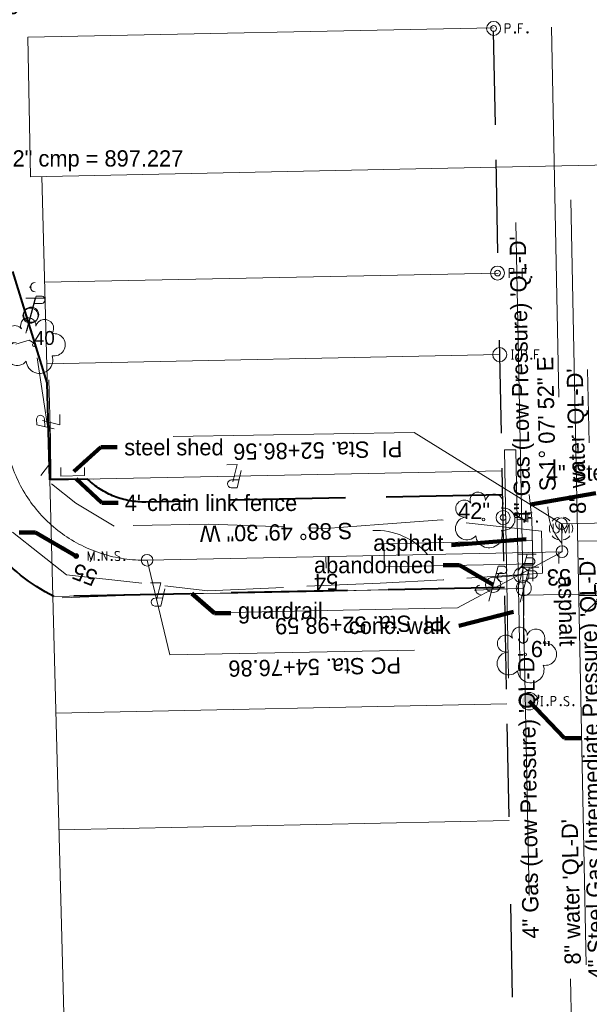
# Model space of a CAD drawing. Header units: feet. Extents: x 2433273 to 2447442, y 555003 to 575201.
# Tile 85 of 226: x 2443316 to 2443561, y 558093 to 558516. Entities that reach past the tile are written whole.
import ezdxf
from ezdxf.enums import TextEntityAlignment as Align

# ---------------------------------------------------------------- set-up
doc = ezdxf.new("R2010")
doc.units = ezdxf.units.FT
doc.header["$LTSCALE"] = 50
doc.header["$MEASUREMENT"] = 0
for name, pattern in [('cl20', [100, 5, -5, 80, -5, 5]), ('cl50', [100, 7.5, -7.5, 70, -7.5, 7.5]), ('constlimit', [0.85, 0.65, -0.1, -0.1]), ('DGN Style 3', [677.930942, 484.236387, -193.694555]), ('DGN Style 5', [338.965471, 145.270916, -193.694555]), ('esmtshpr', [5.35, 1, -0.175, -0.175, 4]), ('fenceex', [1, 0.85, -0.075, -0.075]), ('rowex', [4.85, 0.8, -0.375, -0.375, 0.8, -0.3, 0.8, -0.3, 0.8, -0.3])]:
    doc.linetypes.add(name, pattern=pattern)
for name, color, linetype, lineweight in [('BD_X_Building', 241, 'Continuous', 0), ('DV_X_Lot_Line', 2, 'DGN Style 3', 0), ('DV_X_Property_Line', 7, 'Continuous', 0), ('GE_P_CL_50', 7, 'cl50', 13), ('GE_X_Cells', 2, 'Continuous', 0), ('PV_P_Bikeway', 193, 'Continuous', 13), ('PV_X_EOP', 7, 'DGN Style 3', 0), ('PV_X_Walk', 120, 'DGN Style 5', 0), ('RD_X_Concrete_Pad', 9, 'DGN Style 5', 0), ('RD_X_Fence', 230, 'fenceex', 0), ('RD_X_GR_Rt', 97, 'Continuous', 0), ('RD_X_Text', 7, 'Continuous', 0), ('RD_X_Text (Construction)', 7, 'Continuous', 0), ('RW_P_Const_Limits', 120, 'constlimit', 0), ('RW_P_Esmt_SH', 193, 'esmtshpr', 40), ('RW_X_CL_20', 6, 'cl20', 0), ('RW_X_Fee_RW', 6, 'rowex', 30), ('SV_P_Control_Cells_Set', 7, 'Continuous', 0), ('SV_P_Mon_Cells_Set', 7, 'Continuous', 0), ('SV_X_Mon_Cells_Found', 7, 'Continuous', 0), ('SV_X_Text', 7, 'Continuous', 0), ('UT_X_Electric_Cells', 1, 'Continuous', 0), ('UT_X_Gas', 2, 'Continuous', 0), ('UT_X_Gas_Text', 7, 'Continuous', 0), ('UT_X_Misc_Cells', 7, 'Continuous', 0), ('UT_X_Telecom_Cells', 30, 'Continuous', 0), ('UT_X_Unknown_Cells', 7, 'Continuous', 0), ('UT_X_Unknown_Cells (Construction)', 7, 'Continuous', 0), ('UT_X_Water', 133, 'Continuous', 0), ('UT_X_Water_Cells', 133, 'Continuous', 0), ('UT_X_Water_Cells (Construction)', 133, 'Continuous', 0), ('UT_X_Water_Text', 7, 'Continuous', 0), ('VG_X_Cells', 3, 'Continuous', 0), ('VG_X_Text', 7, 'Continuous', 0)]:
    doc.layers.add(name, color=color, linetype=linetype, lineweight=lineweight)
doc.layers.add('GK_Visualization', color=30, linetype='Continuous', lineweight=13, plot=False)
doc.styles.add('Slanted-Normal LS 0.50', font='font31.shx', dxfattribs={"height": 0.14})
doc.styles.add('Slanted-Normal LS 0.50_0', font='font31.shx')
doc.styles.add('Style-font30', font='font30.shx')
doc.styles.add('Style-font31', font='font31.shx')
doc.dimstyles.new('Dec-0  Slanted', dxfattribs={"dimscale": 50, "dimtxt": 0.14, "dimasz": 0.14, "dimexe": 0.07, "dimexo": 0.07, "dimgap": 0.07, "dimtad": 1, "dimdec": 0, "dimzin": 3, "dimdsep": 46, "dimtxsty": 'Slanted-Normal LS 0.50_0', "dimcen": 0.09, "dimclrd": 97, "dimclre": 97, "dimclrt": 7, "dimadec": 0, "dimazin": 3, "dimtfac": 1, "dimtdec": 0, "dimtofl": 0, "dimtmove": 1, "dimatfit": 1, "dimfxl": 1, "dimtzin": 3, "dimlwd": 0, "dimlwe": 0, "dimarcsym": 0})

# ---------------------------------------------------------------- blocks, each defined once
blk = doc.blocks.new('X_38')
at = {"layer": 'GK_Visualization', "color": 1, "linetype": 'Continuous', "lineweight": 0}
for p, q in [((-0.07, -0.07), (0.07, 0.07)), ((-0.07, 0.07), (0.07, -0.07))]:
    blk.add_line(p, q, dxfattribs=at)
blk = doc.blocks.new('X_39')
at = {"layer": 'GK_Visualization', "color": 1, "linetype": 'Continuous', "lineweight": 0}
for p, q in [((-0.07, -0.07), (0.07, 0.07)), ((-0.07, 0.07), (0.07, -0.07))]:
    blk.add_line(p, q, dxfattribs=at)
blk = doc.blocks.new('X_40')
at = {"layer": 'GK_Visualization', "color": 1, "linetype": 'Continuous', "lineweight": 0}
for p, q in [((-0.07, -0.07), (0.07, 0.07)), ((-0.07, 0.07), (0.07, -0.07))]:
    blk.add_line(p, q, dxfattribs=at)
blk = doc.blocks.new('IPF_11')
at = {"layer": 'SV_X_Mon_Cells_Found', "color": 7, "linetype": 'Continuous', "lineweight": 0, "flags": 128}
for points in [[(0.1007, 0.04), (0.1184, 0.04)], [(0.1095, -0.04), (0.1095, 0.04)], [(0.1878, -0.04), (0.1878, 0.04), (0.2143, 0.04), (0.217, 0.0394), (0.2209, 0.0381), (0.2225, 0.0368), (0.2242, 0.0356), (0.2264, 0.0324), (0.228, 0.0293), (0.2291, 0.0242), (0.2291, 0.0167), (0.2286, 0.0142), (0.2275, 0.0104), (0.2253, 0.006), (0.2231, 0.0041), (0.2214, 0.0028), (0.2187, 0.0016), (0.2143, 0.0009), (0.1878, 0.0009)], [(0.3383, 0.04), (0.3002, 0.04), (0.3002, -0.04)], [(0.3002, 0.0009), (0.3272, 0.0009)], [(0.1007, -0.04), (0.1184, -0.04)], [(0.1575, -0.0293), (0.1602, -0.0293), (0.1619, -0.0305), (0.1635, -0.0331), (0.1635, -0.0362), (0.1619, -0.0387), (0.1602, -0.04), (0.1575, -0.04), (0.1558, -0.0387), (0.1542, -0.0362), (0.1542, -0.0331), (0.1558, -0.0305), (0.1575, -0.0293)], [(0.2699, -0.0293), (0.2727, -0.0293), (0.2743, -0.0305), (0.276, -0.0331), (0.276, -0.0362), (0.2743, -0.0387), (0.2727, -0.04), (0.2699, -0.04), (0.2683, -0.0387), (0.2666, -0.0362), (0.2666, -0.0331), (0.2683, -0.0305), (0.2699, -0.0293)], [(0.3774, -0.0293), (0.3801, -0.0293), (0.3818, -0.0305), (0.3835, -0.0331), (0.3835, -0.0362), (0.3818, -0.0387), (0.3801, -0.04), (0.3774, -0.04), (0.3757, -0.0387), (0.3741, -0.0362), (0.3741, -0.0331), (0.3757, -0.0305), (0.3774, -0.0293)]]:
    blk.add_lwpolyline(points, dxfattribs=at)
at = {"layer": 'SV_X_Mon_Cells_Found', "color": 7, "linetype": 'Continuous', "lineweight": 0}
blk.add_circle((0, 0), 0.06, dxfattribs=at)
blk = doc.blocks.new('TREE')
at = {"layer": 'VG_X_Cells', "color": 3, "linetype": 'Continuous', "lineweight": 0}
blk.add_circle((0, 0), 0.012, dxfattribs=at)
for centre, radius, start, end in [((-0.0492, 0.1684), 0.0658, 354.0047, 205.97412), ((0.0913, 0.1415), 0.0776, 323.82996, 165.0376), ((-0.1655, 0.0932), 0.0735, 39.06254, 279.54124), ((0.173, 0.0018), 0.0957, 259.14531, 101.45961), ((-0.1427, -0.0774), 0.0987, 96.17219, 320.57371), ((0.0473, -0.1303), 0.1142, 184.94757, 19.45715)]:
    blk.add_arc(centre, radius, start, end, dxfattribs=at)
blk = doc.blocks.new('DM_47')
at = {"layer": 'UT_X_Misc_Cells', "linetype": 'Continuous', "lineweight": 0}
h = blk.add_hatch(color=2, dxfattribs=at)
edge = h.paths.add_edge_path()
edge.add_arc((0, 0), 0.01, 0, 360)
at = {"layer": 'UT_X_Misc_Cells', "color": 2, "linetype": 'Continuous', "lineweight": 0}
blk.add_arc((0.04, 0), 0.04, 90, 270, dxfattribs=at)
blk = doc.blocks.new('TPW_9')
at = {"layer": 'UT_X_Misc_Cells', "color": 30, "linetype": 'Continuous', "lineweight": 0}
for p, q in [((0.0482, 0.18), (-0.0322, -0.12)), ((0.1282, 0.18), (-0.0318, 0.18)), ((0.0231, 0.0863), (0.0827, 0.0863)), ((0.0402, 0.15), (0.0827, 0.15))]:
    blk.add_line(p, q, dxfattribs=at)
blk.add_circle((0, 0), 0.065, dxfattribs=at)
at = {"layer": 'UT_X_Misc_Cells', "color": 30, "linetype": 'Continuous', "lineweight": 0, "extrusion": (0, 0, -1)}
blk.add_arc((-0.0833, 0.1181), 0.0319, 88.8767, 271.1233, dxfattribs=at)
blk = doc.blocks.new('TPW_10')
at = {"layer": 'UT_X_Misc_Cells', "color": 30, "linetype": 'Continuous', "lineweight": 0}
for p, q in [((0.0482, 0.18), (-0.0322, -0.12)), ((0.1282, 0.18), (-0.0318, 0.18)), ((0.0231, 0.0863), (0.0827, 0.0863)), ((0.0402, 0.15), (0.0827, 0.15))]:
    blk.add_line(p, q, dxfattribs=at)
blk.add_circle((0, 0), 0.065, dxfattribs=at)
at = {"layer": 'UT_X_Misc_Cells', "color": 30, "linetype": 'Continuous', "lineweight": 0, "extrusion": (0, 0, -1)}
blk.add_arc((-0.0833, 0.1181), 0.0319, 88.8767, 271.1233, dxfattribs=at)
blk = doc.blocks.new('PP_36')
at = {"layer": 'UT_X_Electric_Cells', "color": 1, "linetype": 'Continuous', "lineweight": 0}
for p, q in [((0.0428, 0.16), (-0.0375, -0.14)), ((0.0258, 0.0963), (0.0853, 0.0963)), ((0.0428, 0.16), (0.0853, 0.16))]:
    blk.add_line(p, q, dxfattribs=at)
blk.add_circle((0, 0), 0.065, dxfattribs=at)
at = {"layer": 'UT_X_Electric_Cells', "color": 1, "linetype": 'Continuous', "lineweight": 0, "extrusion": (0, 0, -1)}
blk.add_arc((-0.086, 0.1281), 0.0319, 88.8767, 271.1233, dxfattribs=at)
blk = doc.blocks.new('DM_48')
at = {"layer": 'UT_X_Misc_Cells', "linetype": 'Continuous', "lineweight": 0}
h = blk.add_hatch(color=2, dxfattribs=at)
edge = h.paths.add_edge_path()
edge.add_arc((0, 0), 0.01, 0, 360)
at = {"layer": 'UT_X_Misc_Cells', "color": 2, "linetype": 'Continuous', "lineweight": 0}
blk.add_arc((0.04, 0), 0.04, 90, 270, dxfattribs=at)
blk = doc.blocks.new('DM_49')
at = {"layer": 'UT_X_Misc_Cells', "linetype": 'Continuous', "lineweight": 0}
h = blk.add_hatch(color=2, dxfattribs=at)
edge = h.paths.add_edge_path()
edge.add_arc((0, 0), 0.01, 0, 360)
at = {"layer": 'UT_X_Misc_Cells', "color": 2, "linetype": 'Continuous', "lineweight": 0}
blk.add_arc((0.04, 0), 0.04, 90, 270, dxfattribs=at)
blk = doc.blocks.new('TREE_1')
at = {"layer": 'VG_X_Cells', "color": 3, "linetype": 'Continuous', "lineweight": 0}
blk.add_circle((0, 0), 0.012, dxfattribs=at)
for centre, radius, start, end in [((-0.0492, 0.1684), 0.0658, 354.0047, 205.97412), ((0.0913, 0.1415), 0.0776, 323.82996, 165.0376), ((-0.1655, 0.0932), 0.0735, 39.06254, 279.54124), ((0.173, 0.0018), 0.0957, 259.14531, 101.45961), ((-0.1427, -0.0774), 0.0987, 96.17219, 320.57371), ((0.0473, -0.1303), 0.1142, 184.94757, 19.45715)]:
    blk.add_arc(centre, radius, start, end, dxfattribs=at)
blk = doc.blocks.new('TELP_22')
at = {"layer": 'UT_X_Telecom_Cells', "color": 30, "linetype": 'Continuous', "lineweight": 0}
for p, q in [((0.0402, 0.15), (-0.0402, -0.15)), ((0.1202, 0.15), (-0.0398, 0.15))]:
    blk.add_line(p, q, dxfattribs=at)
blk.add_circle((0, 0), 0.065, dxfattribs=at)
blk = doc.blocks.new('FH_8')
at = {"layer": 'UT_X_Water_Cells', "color": 133, "linetype": 'Continuous', "lineweight": 0}
for p, q in [((0.0599, 0.1032), (-0.0601, 0.1032)), ((-0.0001, 0.0602), (-0.0001, 0.1462)), ((-0.0423, -0.0424), (-0.1463, -0.1463)), ((0.0422, -0.0424), (0.1462, -0.1463))]:
    blk.add_line(p, q, dxfattribs=at)
for start, end in [(140.02099, 184.06293), (68.13946, 112.03798), (356.01648, 39.98885), (211.87877, 255.84793), (283.82389, 329.90967)]:
    blk.add_arc((0, 0), 0.06, start, end, dxfattribs=at)
at = {"layer": 'UT_X_Water_Cells (Construction)', "color": 133, "linetype": 'Continuous', "lineweight": 30}
blk.add_point((0, 0), dxfattribs=at)
blk.add_point((0, 0), dxfattribs=at)
blk = doc.blocks.new('UMH_9')
at = {"layer": 'UT_X_Unknown_Cells', "color": 7, "linetype": 'Continuous', "lineweight": 0}
for p, q in [((-0.0671, 0.0408), (-0.0671, -0.0232)), ((-0.0167, 0.0408), (-0.0167, -0.0232))]:
    blk.add_line(p, q, dxfattribs=at)
at = {"layer": 'UT_X_Unknown_Cells', "color": 7, "linetype": 'Continuous', "lineweight": 0, "flags": 128}
blk.add_lwpolyline([(0.0094, -0.0392), (0.0094, 0.0408), (0.0391, -0.0392), (0.0687, 0.0408), (0.0687, -0.0392)], dxfattribs=at)
at = {"layer": 'UT_X_Unknown_Cells', "color": 7, "linetype": 'Continuous', "lineweight": 0}
for centre, radius, start, end in [((0, 0), 0.1, 100.0806, 140.07213), ((0, 0), 0.1, 40.05767, 80.10608), ((0, 0), 0.1, 160.01689, 200.03919), ((0, 0), 0.1, 340.01689, 20.03919), ((0, 0), 0.1, 220.05767, 260.04731), ((-0.0419, -0.0114), 0.0279, 205.19243, 334.80757), ((0, 0), 0.1, 280.01144, 320.02638)]:
    blk.add_arc(centre, radius, start, end, dxfattribs=at)
at = {"layer": 'UT_X_Unknown_Cells (Construction)', "color": 7, "linetype": 'Continuous', "lineweight": 30}
blk.add_point((0, 0), dxfattribs=at)
blk = doc.blocks.new('IPIPE_3')
at = {"layer": 'SV_X_Mon_Cells_Found', "color": 7, "linetype": 'Continuous', "lineweight": 0, "flags": 128}
for points in [[(0.0999, -0.04), (0.0999, 0.04), (0.1263, 0.04), (0.1291, 0.0394), (0.1329, 0.0381), (0.1346, 0.0368), (0.1362, 0.0356), (0.1384, 0.0324), (0.1401, 0.0293), (0.1412, 0.0242), (0.1412, 0.0167), (0.1406, 0.0142), (0.1395, 0.0104), (0.1373, 0.006), (0.1351, 0.0041), (0.1335, 0.0028), (0.1307, 0.0016), (0.1263, 0.0009), (0.0999, 0.0009)], [(0.2503, 0.04), (0.2123, 0.04), (0.2123, -0.04)], [(0.2123, 0.0009), (0.2393, 0.0009)], [(0.182, -0.0293), (0.1847, -0.0293), (0.1864, -0.0305), (0.188, -0.0331), (0.188, -0.0362), (0.1864, -0.0387), (0.1847, -0.04), (0.182, -0.04), (0.1803, -0.0387), (0.1787, -0.0362), (0.1787, -0.0331), (0.1803, -0.0305), (0.182, -0.0293)], [(0.2895, -0.0293), (0.2922, -0.0293), (0.2939, -0.0305), (0.2955, -0.0331), (0.2955, -0.0362), (0.2939, -0.0387), (0.2922, -0.04), (0.2895, -0.04), (0.2878, -0.0387), (0.2861, -0.0362), (0.2861, -0.0331), (0.2878, -0.0305), (0.2895, -0.0293)]]:
    blk.add_lwpolyline(points, dxfattribs=at)
at = {"layer": 'SV_X_Mon_Cells_Found', "color": 7, "linetype": 'Continuous', "lineweight": 0}
for radius in [0.06, 0.0247]:
    blk.add_circle((0, 0), radius, dxfattribs=at)
blk = doc.blocks.new('IPIPE_4')
at = {"layer": 'SV_X_Mon_Cells_Found', "color": 7, "linetype": 'Continuous', "lineweight": 0, "flags": 128}
for points in [[(0.0999, -0.04), (0.0999, 0.04), (0.1263, 0.04), (0.1291, 0.0394), (0.1329, 0.0381), (0.1346, 0.0368), (0.1362, 0.0356), (0.1384, 0.0324), (0.1401, 0.0293), (0.1412, 0.0242), (0.1412, 0.0167), (0.1406, 0.0142), (0.1395, 0.0104), (0.1373, 0.006), (0.1351, 0.0041), (0.1335, 0.0028), (0.1307, 0.0016), (0.1263, 0.0009), (0.0999, 0.0009)], [(0.2503, 0.04), (0.2123, 0.04), (0.2123, -0.04)], [(0.2123, 0.0009), (0.2393, 0.0009)], [(0.182, -0.0293), (0.1847, -0.0293), (0.1864, -0.0305), (0.188, -0.0331), (0.188, -0.0362), (0.1864, -0.0387), (0.1847, -0.04), (0.182, -0.04), (0.1803, -0.0387), (0.1787, -0.0362), (0.1787, -0.0331), (0.1803, -0.0305), (0.182, -0.0293)], [(0.2895, -0.0293), (0.2922, -0.0293), (0.2939, -0.0305), (0.2955, -0.0331), (0.2955, -0.0362), (0.2939, -0.0387), (0.2922, -0.04), (0.2895, -0.04), (0.2878, -0.0387), (0.2861, -0.0362), (0.2861, -0.0331), (0.2878, -0.0305), (0.2895, -0.0293)]]:
    blk.add_lwpolyline(points, dxfattribs=at)
at = {"layer": 'SV_X_Mon_Cells_Found', "color": 7, "linetype": 'Continuous', "lineweight": 0}
for radius in [0.06, 0.0247]:
    blk.add_circle((0, 0), radius, dxfattribs=at)
blk = doc.blocks.new('MNAILS_24')
at = {"layer": 'SV_P_Control_Cells_Set', "linetype": 'Continuous', "lineweight": 0}
h = blk.add_hatch(color=7, dxfattribs=at)
edge = h.paths.add_edge_path()
edge.add_arc((0, 0), 0.0249, 0, 360)
at = {"layer": 'SV_P_Control_Cells_Set', "color": 7, "linetype": 'Continuous', "lineweight": 0, "flags": 128}
for points in [[(0.1045, -0.04), (0.1045, 0.04), (0.1299, -0.04), (0.1541, 0.04), (0.1541, -0.04)], [(0.223, -0.04), (0.223, 0.04), (0.2644, -0.04), (0.2644, 0.04)], [(0.3718, 0.0343), (0.3707, 0.0356), (0.3691, 0.0368), (0.3641, 0.0387), (0.358, 0.04), (0.3536, 0.04), (0.352, 0.04), (0.3448, 0.0381), (0.3388, 0.0343), (0.3349, 0.0293), (0.3338, 0.0242), (0.3338, 0.0204), (0.3349, 0.0154), (0.3393, 0.011), (0.3696, -0.0079), (0.3724, -0.0104), (0.3735, -0.0129), (0.3746, -0.0167), (0.3746, -0.0205), (0.374, -0.0243), (0.3735, -0.0268), (0.3724, -0.03), (0.3713, -0.0325), (0.3702, -0.0344), (0.3685, -0.0362), (0.3669, -0.0375), (0.3647, -0.0388), (0.363, -0.0394), (0.358, -0.04), (0.3503, -0.04), (0.3454, -0.0388), (0.3382, -0.0344), (0.3338, -0.0306)], [(0.1927, -0.0293), (0.1955, -0.0293), (0.1971, -0.0306), (0.1988, -0.0331), (0.1988, -0.0362), (0.1971, -0.0388), (0.1955, -0.04), (0.1927, -0.04), (0.1911, -0.0388), (0.1894, -0.0362), (0.1894, -0.0331), (0.1911, -0.0306), (0.1927, -0.0293)], [(0.3035, -0.0293), (0.3062, -0.0293), (0.3079, -0.0306), (0.3095, -0.0331), (0.3095, -0.0362), (0.3079, -0.0388), (0.3062, -0.04), (0.3035, -0.04), (0.3018, -0.0388), (0.3002, -0.0362), (0.3002, -0.0331), (0.3018, -0.0306), (0.3035, -0.0293)], [(0.4126, -0.0293), (0.4154, -0.0293), (0.417, -0.0306), (0.4187, -0.0331), (0.4187, -0.0362), (0.417, -0.0388), (0.4154, -0.04), (0.4126, -0.04), (0.411, -0.0388), (0.4093, -0.0362), (0.4093, -0.0331), (0.411, -0.0306), (0.4126, -0.0293)]]:
    blk.add_lwpolyline(points, dxfattribs=at)
blk = doc.blocks.new('IPIPE_5')
at = {"layer": 'SV_X_Mon_Cells_Found', "color": 7, "linetype": 'Continuous', "lineweight": 0, "flags": 128}
for points in [[(0.0999, -0.04), (0.0999, 0.04), (0.1263, 0.04), (0.1291, 0.0394), (0.1329, 0.0381), (0.1346, 0.0368), (0.1362, 0.0356), (0.1384, 0.0324), (0.1401, 0.0293), (0.1412, 0.0242), (0.1412, 0.0167), (0.1406, 0.0142), (0.1395, 0.0104), (0.1373, 0.006), (0.1351, 0.0041), (0.1335, 0.0028), (0.1307, 0.0016), (0.1263, 0.0009), (0.0999, 0.0009)], [(0.2503, 0.04), (0.2123, 0.04), (0.2123, -0.04)], [(0.2123, 0.0009), (0.2393, 0.0009)], [(0.182, -0.0293), (0.1847, -0.0293), (0.1864, -0.0305), (0.188, -0.0331), (0.188, -0.0362), (0.1864, -0.0387), (0.1847, -0.04), (0.182, -0.04), (0.1803, -0.0387), (0.1787, -0.0362), (0.1787, -0.0331), (0.1803, -0.0305), (0.182, -0.0293)], [(0.2895, -0.0293), (0.2922, -0.0293), (0.2939, -0.0305), (0.2955, -0.0331), (0.2955, -0.0362), (0.2939, -0.0387), (0.2922, -0.04), (0.2895, -0.04), (0.2878, -0.0387), (0.2861, -0.0362), (0.2861, -0.0331), (0.2878, -0.0305), (0.2895, -0.0293)]]:
    blk.add_lwpolyline(points, dxfattribs=at)
at = {"layer": 'SV_X_Mon_Cells_Found', "color": 7, "linetype": 'Continuous', "lineweight": 0}
for radius in [0.06, 0.0247]:
    blk.add_circle((0, 0), radius, dxfattribs=at)
blk = doc.blocks.new('IPS_10')
at = {"layer": 'SV_P_Mon_Cells_Set', "linetype": 'Continuous', "lineweight": 0}
h = blk.add_hatch(color=2, dxfattribs=at)
edge = h.paths.add_edge_path()
edge.add_arc((0, 0), 0.06, 0, 360)
at = {"layer": 'SV_P_Mon_Cells_Set', "color": 2, "linetype": 'Continuous', "lineweight": 0, "flags": 128}
for points in [[(0.1009, 0.0401), (0.1186, 0.0401)], [(0.1098, -0.0399), (0.1098, 0.0401)], [(0.188, -0.0399), (0.188, 0.0401), (0.2145, 0.0401), (0.2172, 0.0394), (0.2211, 0.0382), (0.2228, 0.0369), (0.2244, 0.0357), (0.2266, 0.0325), (0.2283, 0.0294), (0.2294, 0.0243), (0.2294, 0.0168), (0.2288, 0.0143), (0.2277, 0.0105), (0.2255, 0.0061), (0.2233, 0.0042), (0.2217, 0.0029), (0.2189, 0.0017), (0.2145, 0.001), (0.188, 0.001)], [(0.3385, 0.0344), (0.3374, 0.0357), (0.3357, 0.0369), (0.3308, 0.0388), (0.3247, 0.0401), (0.3203, 0.0401), (0.3187, 0.0401), (0.3115, 0.0382), (0.3054, 0.0344), (0.3016, 0.0294), (0.3005, 0.0243), (0.3005, 0.0206), (0.3016, 0.0155), (0.306, 0.0111), (0.3363, -0.0078), (0.339, -0.0103), (0.3401, -0.0128), (0.3412, -0.0166), (0.3412, -0.0204), (0.3407, -0.0242), (0.3401, -0.0267), (0.339, -0.0298), (0.3379, -0.0324), (0.3368, -0.0342), (0.3352, -0.0361), (0.3335, -0.0374), (0.3313, -0.0387), (0.3297, -0.0393), (0.3247, -0.0399), (0.317, -0.0399), (0.312, -0.0387), (0.3049, -0.0342), (0.3005, -0.0305)], [(0.1009, -0.0399), (0.1186, -0.0399)], [(0.1577, -0.0292), (0.1605, -0.0292), (0.1621, -0.0305), (0.1638, -0.033), (0.1638, -0.0361), (0.1621, -0.0387), (0.1605, -0.0399), (0.1577, -0.0399), (0.1561, -0.0387), (0.1544, -0.0361), (0.1544, -0.033), (0.1561, -0.0305), (0.1577, -0.0292)], [(0.2702, -0.0292), (0.2729, -0.0292), (0.2746, -0.0305), (0.2762, -0.033), (0.2762, -0.0361), (0.2746, -0.0387), (0.2729, -0.0399), (0.2702, -0.0399), (0.2685, -0.0387), (0.2668, -0.0361), (0.2668, -0.033), (0.2685, -0.0305), (0.2702, -0.0292)], [(0.3793, -0.0292), (0.382, -0.0292), (0.3837, -0.0305), (0.3853, -0.033), (0.3853, -0.0361), (0.3837, -0.0387), (0.382, -0.0399), (0.3793, -0.0399), (0.3776, -0.0387), (0.376, -0.0361), (0.376, -0.033), (0.3776, -0.0305), (0.3793, -0.0292)]]:
    blk.add_lwpolyline(points, dxfattribs=at)
blk = doc.blocks.new('DM_54')
at = {"layer": 'UT_X_Misc_Cells', "linetype": 'Continuous', "lineweight": 0}
h = blk.add_hatch(color=2, dxfattribs=at)
edge = h.paths.add_edge_path()
edge.add_arc((0, 0), 0.01, 0, 360)
at = {"layer": 'UT_X_Misc_Cells', "color": 2, "linetype": 'Continuous', "lineweight": 0}
blk.add_arc((0.04, 0), 0.04, 90, 270, dxfattribs=at)
blk = doc.blocks.new('PP_40')
at = {"layer": 'UT_X_Electric_Cells', "color": 1, "linetype": 'Continuous', "lineweight": 0}
for p, q in [((0.0428, 0.16), (-0.0375, -0.14)), ((0.0258, 0.0963), (0.0853, 0.0963)), ((0.0428, 0.16), (0.0853, 0.16))]:
    blk.add_line(p, q, dxfattribs=at)
blk.add_circle((0, 0), 0.065, dxfattribs=at)
at = {"layer": 'UT_X_Electric_Cells', "color": 1, "linetype": 'Continuous', "lineweight": 0, "extrusion": (0, 0, -1)}
blk.add_arc((-0.086, 0.1281), 0.0319, 88.8767, 271.1233, dxfattribs=at)
blk = doc.blocks.new('TREE_33')
at = {"layer": 'VG_X_Cells', "color": 3, "linetype": 'Continuous', "lineweight": 0}
blk.add_circle((0, 0), 0.012, dxfattribs=at)
for centre, radius, start, end in [((-0.0492, 0.1684), 0.0658, 354.0047, 205.97412), ((0.0913, 0.1415), 0.0776, 323.82996, 165.0376), ((-0.1655, 0.0932), 0.0735, 39.06254, 279.54124), ((0.173, 0.0018), 0.0957, 259.14531, 101.45961), ((-0.1427, -0.0774), 0.0987, 96.17219, 320.57371), ((0.0473, -0.1303), 0.1142, 184.94757, 19.45715)]:
    blk.add_arc(centre, radius, start, end, dxfattribs=at)
blk = doc.blocks.new('PC_12')
at = {"layer": 'GE_X_Cells', "color": 2, "linetype": 'Continuous', "lineweight": 0}
blk.add_circle((0, 0), 0.075, dxfattribs=at)
blk = doc.blocks.new('PLM_22')
at = {"layer": 'RD_X_Text'}
blk.add_line((-0.0401, 0.0312), (0.0247, 0.0312), dxfattribs=at)
at = {"layer": 'RD_X_Text', "flags": 128}
for points in [[(-0.0611, -0.0484), (-0.022, 0.0998), (0.0297, 0.0997)], [(0.0133, 0.048), (-0.0263, -0.0998), (0.0611, -0.0998)]]:
    blk.add_lwpolyline(points, dxfattribs=at)
at = {"layer": 'RD_X_Text', "extrusion": (0, 0, -1)}
blk.add_arc((-0.0245, 0.0657), 0.0345, 98.6719, 269.52902, dxfattribs=at)
at = {"layer": 'RD_X_Text (Construction)'}
blk.add_point((0, 0), dxfattribs=at)
blk = doc.blocks.new('PLM_23')
at = {"layer": 'RD_X_Text'}
blk.add_line((-0.0401, 0.0312), (0.0248, 0.0312), dxfattribs=at)
at = {"layer": 'RD_X_Text', "flags": 128}
for points in [[(-0.0611, -0.0484), (-0.022, 0.0998), (0.0297, 0.0997)], [(0.0133, 0.048), (-0.0263, -0.0998), (0.0611, -0.0998)]]:
    blk.add_lwpolyline(points, dxfattribs=at)
at = {"layer": 'RD_X_Text', "extrusion": (0, 0, -1)}
blk.add_arc((-0.0245, 0.0657), 0.0345, 98.6719, 269.52902, dxfattribs=at)
at = {"layer": 'RD_X_Text (Construction)'}
blk.add_point((0, 0), dxfattribs=at)
blk = doc.blocks.new('PLM_24')
at = {"layer": 'RD_X_Text'}
blk.add_line((-0.0401, 0.0312), (0.0248, 0.0312), dxfattribs=at)
at = {"layer": 'RD_X_Text', "flags": 128}
for points in [[(-0.0611, -0.0484), (-0.022, 0.0998), (0.0297, 0.0998)], [(0.0133, 0.048), (-0.0263, -0.0998), (0.0611, -0.0998)]]:
    blk.add_lwpolyline(points, dxfattribs=at)
at = {"layer": 'RD_X_Text', "extrusion": (0, 0, -1)}
blk.add_arc((-0.0245, 0.0657), 0.0345, 98.6719, 269.52902, dxfattribs=at)
at = {"layer": 'RD_X_Text (Construction)'}
blk.add_point((0, 0), dxfattribs=at)

msp = doc.modelspace()

# ---------------------------------------------------------------- linework, layer by layer
at = {"layer": 'BD_X_Building'}
for p, q in [((2443333.73, 558323.25), (2443333.81, 558319.58)), ((2443343.91, 558323.34), (2443343.98, 558319.8))]:
    msp.add_line(p, q, dxfattribs=at)
at = {"layer": 'BD_X_Building', "flags": 128}
msp.add_lwpolyline([(2443343.98, 558319.8), (2443333.81, 558319.58)], dxfattribs=at)
at = {"layer": 'DV_X_Lot_Line'}
for p, q in [((2443520.76, 558452.3), (2443570.75, 558453.33)), ((2443326.76, 558402.87), (2443521.66, 558406.87)), ((2443329.02, 558317.92), (2443330.29, 558267.8))]:
    msp.add_line(p, q, dxfattribs=at)
at = {"layer": 'DV_X_Property_Line'}
for p, q in [((2443519.58, 558512.29), (2443319.62, 558508.19)), ((2443319.62, 558508.19), (2443320.8, 558448.2)), ((2443320.8, 558448.2), (2443520.76, 558452.3)), ((2443325.55, 558448.3), (2443329.02, 558317.92)), ((2443327.69, 558367.8), (2443522.35, 558371.79)), ((2443329.02, 558317.92), (2443523.34, 558321.91)), ((2443524.33, 558271.78), (2443330.29, 558267.8)), ((2443330.29, 558267.8), (2443336.62, 558029.94)), ((2443525.32, 558221.65), (2443331.63, 558217.68)), ((2443526.31, 558171.52), (2443332.96, 558167.55))]:
    msp.add_line(p, q, dxfattribs=at)
at = {"layer": 'GE_P_CL_50', "linetype": 'Continuous'}
for p, q in [((2443485.54, 558338.35), (2443382.06, 558336.55)), ((2443548.79, 558299.13), (2443485.54, 558338.35)), ((2443348.13, 558287.39), (2443346.35, 558282.72)), ((2443447.63, 558285.03), (2443447.74, 558280.03)), ((2443549.03, 558287.11), (2443504.12, 558262.97)), ((2443547.61, 558287.08), (2443547.72, 558282.08)), ((2443370.79, 558283.45), (2443380.51, 558242.71)), ((2443504.12, 558262.97), (2443399.02, 558260.9)), ((2443485.61, 558244.78), (2443380.51, 558242.71))]:
    msp.add_line(p, q, dxfattribs=at)
at = {"layer": 'GE_P_CL_50'}
for p, q in [((2443880.42, 558304.89), (2443548.79, 558299.13)), ((2443548.79, 558299.13), (2443549.03, 558287.11)), ((2443549.03, 558287.11), (2443370.79, 558283.45))]:
    msp.add_line(p, q, dxfattribs=at)
at = {"layer": 'GE_P_CL_50', "linetype": 'Continuous'}
for centre in [(2443548.79, 558299.13), (2443549.03, 558287.11), (2443370.79, 558283.45)]:
    msp.add_circle(centre, 2.5, dxfattribs=at)
at = {"layer": 'GE_P_CL_50', "extrusion": (0, 0, -1)}
msp.add_arc((-2443369.56, 558343.44), 60, 268.8251, 342.8433, dxfattribs=at)
at = {"layer": 'GE_P_CL_50', "linetype": 'Continuous', "extrusion": (0, 0, -1)}
for centre, radius, start, end in [((-2443566, 558306.31), 23.05, 317.696, 0.027), ((-2443469.09, 558267.34), 28.9, 87.3257, 139.9974)]:
    msp.add_arc(centre, radius, start, end, dxfattribs=at)
at = {"layer": 'PV_P_Bikeway'}
for p, q in [((2443536.3, 558291.85), (2443472.53, 558290.54)), ((2443472.53, 558290.54), (2443472.73, 558280.54)), ((2443536.54, 558281.85), (2443536.3, 558291.85)), ((2443536.54, 558281.85), (2443472.73, 558280.54))]:
    msp.add_line(p, q, dxfattribs=at)
at = {"layer": 'PV_X_EOP'}
msp.add_line((2443560.74, 558333.88), (2443559.99, 558365.38), dxfattribs=at)
at = {"layer": 'PV_X_EOP', "flags": 128}
msp.add_lwpolyline([(2443534.91, 558311.72), (2443536.08, 558301.38), (2443536.53, 558282.22), (2443536.46, 558274.49)], dxfattribs=at)
at = {"layer": 'PV_X_Walk', "flags": 128}
for points in [[(2443531.02, 558233.12), (2443530.15, 558278.99), (2443529.7, 558300.73), (2443529.21, 558330.94), (2443524.32, 558330.87)], [(2443525.97, 558232.7), (2443524.32, 558330.87)]]:
    msp.add_lwpolyline(points, dxfattribs=at)
at = {"layer": 'RD_X_Concrete_Pad', "flags": 128}
msp.add_lwpolyline([(2443530.15, 558278.99), (2443532.65, 558282), (2443536.53, 558282.22), (2443536.08, 558301.38), (2443529.7, 558300.73)], dxfattribs=at)
at = {"layer": 'RD_X_Fence', "flags": 128}
for points in [[(2443329.41, 558318.48), (2443329.3, 558335.53), (2443328.4, 558367.82)], [(2443348.01, 558318.32), (2443329.53, 558318.62), (2443328.93, 558345.15)]]:
    msp.add_lwpolyline(points, dxfattribs=at)
at = {"layer": 'RD_X_GR_Rt', "flags": 128}
msp.add_lwpolyline([(2443521.99, 558271.29), (2443508.73, 558271.5), (2443484.33, 558271.21), (2443446.4, 558269.99), (2443409.75, 558269.21), (2443383.95, 558269.08), (2443334.31, 558267.23)], dxfattribs=at)
at = {"layer": 'RW_P_Const_Limits'}
for p, q in [((2443320.15, 558378.04), (2443314.42, 558376.27)), ((2443322.72, 558376.42), (2443320.15, 558378.04)), ((2443328.48, 558338.31), (2443322.72, 558376.42)), ((2443328.84, 558324.79), (2443328.48, 558338.31)), ((2443325.23, 558319.89), (2443328.84, 558324.79)), ((2443397.34, 558298.97), (2443356.72, 558298.14)), ((2443397.34, 558298.97), (2443447.57, 558297.06)), ((2443447.57, 558297.06), (2443470.36, 558298.75)), ((2443336.22, 558277.18), (2443313.02, 558295.55)), ((2443540.63, 558277.94), (2443540.21, 558295.95)), ((2443540.63, 558277.94), (2443540.21, 558295.95)), ((2443336.22, 558277.18), (2443396.91, 558270.32)), ((2443396.91, 558270.32), (2443470.87, 558273.65))]:
    msp.add_line(p, q, dxfattribs=at)
at = {"layer": 'RW_P_Const_Limits', "flags": 128}
for points in [[(2443356.72, 558298.14), (2443340.27, 558307.99), (2443325.23, 558319.89)], [(2443356.72, 558298.14), (2443340.27, 558307.99)], [(2443540.21, 558295.95), (2443497.32, 558300.74), (2443470.36, 558298.75)], [(2443540.63, 558277.94), (2443497.91, 558275.06), (2443470.87, 558273.65)]]:
    msp.add_lwpolyline(points, dxfattribs=at)
at = {"layer": 'RW_P_Esmt_SH'}
for p, q in [((2443327.91, 558359.7), (2443304.57, 558435.3)), ((2443329.02, 558317.92), (2443327.91, 558359.7)), ((2443345.25, 558318.26), (2443329.02, 558317.92)), ((2443523.54, 558311.59), (2443370.28, 558308.45)), ((2443524.33, 558271.78), (2443330.76, 558267.81))]:
    msp.add_line(p, q, dxfattribs=at)
at = {"layer": 'RW_P_Esmt_SH', "extrusion": (0, 0, -1)}
for radius, start, end in [(85, 297.1577, 342.8433), (35, 268.8251, 313.9881)]:
    msp.add_arc((-2443369.56, 558343.44), radius, start, end, dxfattribs=at)
at = {"layer": 'RW_X_CL_20'}
for p, q in [((2443557.59, 557853.64), (2443544.58, 558512.49)), ((2443557.59, 557853.64), (2443544.58, 558512.49)), ((2443880.42, 558304.89), (2443548.79, 558299.13)), ((2443880.42, 558304.89), (2443548.79, 558299.13))]:
    msp.add_line(p, q, dxfattribs=at)
at = {"layer": 'RW_X_Fee_RW'}
msp.add_line((2443532.59, 557853.15), (2443512.87, 558852.23), dxfattribs=at)
at = {"layer": 'UT_X_Gas'}
for p, q in [((2443529.23, 558428.62), (2443534.94, 558139.42)), ((2443532.4, 558268.37), (2443567.39, 558269.04))]:
    msp.add_line(p, q, dxfattribs=at)
at = {"layer": 'UT_X_Misc_Cells'}
for p, q in [((2443521.31, 558276.11), (2443531.58, 558277)), ((2443511.9, 558270.58), (2443532.59, 558271.41)), ((2443532.47, 558247.86), (2443532.59, 558271.41))]:
    msp.add_line(p, q, dxfattribs=at)
at = {"layer": 'UT_X_Water'}
for p, q in [((2443559.41, 558109.57), (2443552.84, 558438.27)), ((2443566.34, 558268.31), (2443556.31, 558268.31))]:
    msp.add_line(p, q, dxfattribs=at)
at = {"layer": 'UT_X_Water', "flags": 128}
msp.add_lwpolyline([(2443555.77, 558291.68), (2443887.09, 558295.51), (2443886.83, 558318.29), (2444542.08, 558330.99), (2445140.1, 558346.24)], dxfattribs=at)

# ---------------------------------------------------------------- block references
at = {"layer": 'GE_X_Cells', "color": 2, "linetype": 'Continuous', "lineweight": 0, "xscale": 50, "yscale": 50, "zscale": 50}
msp.add_blockref('PC_12', (2443534.89, 558222.86), dxfattribs=at)
at = {"layer": 'GK_Visualization', "color": 1, "linetype": 'Continuous', "lineweight": 0}
for name, p in [('X_38', (2443548.79, 558299.13)), ('X_39', (2443549.03, 558287.11)), ('X_40', (2443370.79, 558283.45))]:
    msp.add_blockref(name, p, dxfattribs=at)
at = {"layer": 'RD_X_Text'}
for name, p, xscale, yscale, zscale, rotation in [('PLM_24', (2443328.36, 558342.85), 49.99999999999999, 49.99999999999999, 49.99999999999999, 91.52487499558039), ('PLM_23', (2443408.28, 558319.55), 50, 50, 50, 181.1748749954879), ('PLM_22', (2443375.46, 558268.73), 49.99999999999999, 49.99999999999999, 49.99999999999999, 181.1748749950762)]:
    msp.add_blockref(name, p, dxfattribs=dict(at, xscale=xscale, yscale=yscale, zscale=zscale, rotation=rotation))
at = {"layer": 'SV_P_Control_Cells_Set', "color": 7, "linetype": 'Continuous', "lineweight": 0, "xscale": 50, "yscale": 50, "zscale": 50}
msp.add_blockref('MNAILS_24', (2443340.34, 558285.25), dxfattribs=at)
at = {"layer": 'SV_P_Mon_Cells_Set', "color": 2, "linetype": 'Continuous', "lineweight": 0, "xscale": 50, "yscale": 50, "zscale": 50}
msp.add_blockref('IPS_10', (2443534.9, 558222.88), dxfattribs=at)
at = {"layer": 'SV_X_Mon_Cells_Found', "color": 7, "linetype": 'Continuous', "lineweight": 0, "xscale": 50, "yscale": 50, "zscale": 50}
for name, p in [('IPIPE_3', (2443519.66, 558512)), ('IPIPE_4', (2443521.34, 558406.86)), ('IPF_11', (2443522.26, 558371.79)), ('IPIPE_5', (2443523.71, 558301.77))]:
    msp.add_blockref(name, p, dxfattribs=at)
at = {"layer": 'UT_X_Electric_Cells', "color": 1, "linetype": 'Continuous', "lineweight": 0, "xscale": 50, "yscale": 50, "zscale": 50}
for name, p in [('PP_40', (2443321.04, 558388.97)), ('PP_36', (2443519.47, 558272.87))]:
    msp.add_blockref(name, p, dxfattribs=at)
at = {"layer": 'UT_X_Misc_Cells', "color": 2, "linetype": 'Continuous', "lineweight": 0, "xscale": 50, "yscale": 50, "zscale": 50}
msp.add_blockref('DM_54', (2443320.7, 558400.79), dxfattribs=at)
at = {"layer": 'UT_X_Misc_Cells', "color": 30, "linetype": 'Continuous', "lineweight": 0, "xscale": 50, "yscale": 50, "zscale": 50}
for name, p in [('TPW_10', (2443531.58, 558277)), ('TPW_9', (2443532.59, 558271.41))]:
    msp.add_blockref(name, p, dxfattribs=at)
at = {"layer": 'UT_X_Misc_Cells', "color": 2, "linetype": 'Continuous', "lineweight": 0}
for name, p, xscale, yscale, zscale, rotation in [('DM_48', (2443521.31, 558276.11), 50, 50, 50, 1.690609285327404), ('DM_49', (2443511.9, 558270.58), 50.00000000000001, 50.00000000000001, 50.00000000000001, 4.133856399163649), ('DM_47', (2443532.47, 558247.86), 50, 50, 50, 94.74670093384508)]:
    msp.add_blockref(name, p, dxfattribs=dict(at, xscale=xscale, yscale=yscale, zscale=zscale, rotation=rotation))
at = {"layer": 'UT_X_Telecom_Cells', "color": 30, "linetype": 'Continuous', "lineweight": 0, "xscale": 50, "yscale": 50, "zscale": 50}
msp.add_blockref('TELP_22', (2443320.72, 558388.54), dxfattribs=at)
at = {"layer": 'UT_X_Unknown_Cells', "color": 7, "linetype": 'Continuous', "lineweight": 0, "xscale": 50, "yscale": 50, "zscale": 50}
msp.add_blockref('UMH_9', (2443548.61, 558297.08), dxfattribs=at)
at = {"layer": 'UT_X_Water_Cells', "color": 133, "linetype": 'Continuous', "lineweight": 0, "xscale": 50, "yscale": 50, "zscale": 50}
msp.add_blockref('FH_8', (2443566.34, 558268.31), dxfattribs=at)
at = {"layer": 'VG_X_Cells', "color": 3, "linetype": 'Continuous', "lineweight": 0, "xscale": 50, "yscale": 50, "zscale": 50}
for name, p in [('TREE_33', (2443322.23, 558375.95)), ('TREE_1', (2443515.31, 558300.97)), ('TREE', (2443533.23, 558242.95))]:
    msp.add_blockref(name, p, dxfattribs=at)

# ---------------------------------------------------------------- texts
at = {"layer": 'GE_P_CL_50', "linetype": 'Continuous', "style": 'Style-font31'}
for s, rotation, p in [('S 1%%d 07\' 52" E', 91.131, (2443538.8, 558341.93)), ('S 88%%d 49\' 30" W', 181.1749, (2443426.3, 558291.9))]:
    msp.add_text(s, height=7, rotation=rotation, dxfattribs=at).set_placement(p, align=Align.TOP_CENTER)
for s, rotation, p in [('PI  Sta. 52+86.56', 180.9957, (2443480.34, 558334.76)), ('PI  Sta. 52+98.59', 181.131, (2443498.31, 558259.97)), ('PC Sta. 54+76.86', 181.131, (2443479.8, 558241.79))]:
    msp.add_text(s, height=7, rotation=rotation, dxfattribs=at).set_placement(p)
for s, rotation, p in [('55', 159.0802, (2443345.28, 558280.46)), ('53', 181.1749, (2443547.66, 558279.58)), ('54', 181.1749, (2443447.68, 558277.53))]:
    msp.add_text(s, height=7, rotation=rotation, dxfattribs=at).set_placement(p, align=Align.CENTER)
at = {"layer": 'GK_Visualization', "color": 1, "style": 'Style-font30'}
for s, p in [('TEMP15', (2443548.79, 558299.13)), ('TEMP16', (2443549.03, 558287.11)), ('TEMP17', (2443370.79, 558283.45))]:
    msp.add_text(s, height=0.14, dxfattribs=at).set_placement(p, align=Align.RIGHT)
at = {"layer": 'SV_X_Text', "char_height": 7, "style": 'Slanted-Normal LS 0.50'}
for s, insert, attachment_point, line_spacing_factor in [('Control Point #110\\P6" Magnail (set)\\PN: 558538.182\\PE: 2443221.180\\PZ: 902.945', (2443249.88, 558556.64), 1, 0.9), ('\\{ 12" cmp = 897.227', (2443302.1, 558455.06), 4, 0.606), ('steel shed', (2443361.01, 558331.96), 4, 0.606), ("4' chain link fence", (2443361.19, 558308.04), 4, 0.606), ('abandonded', (2443494.55, 558281.31), 6, 0.606), ('guardrail', (2443409.83, 558260.72), 4, 0.606)]:
    msp.add_mtext(s, dxfattribs=dict(at, insert=insert, attachment_point=attachment_point, line_spacing_factor=line_spacing_factor))
at = {"layer": 'UT_X_Gas_Text', "style": 'Slanted-Normal LS 0.50'}
for s, rotation, p in [('4" Gas (Low Pressure) \'QL-D\'', 90.9485, (2443534.49, 558361.27)), ('4" Steel Gas (Intermediate Pressure) \'QL-D\'', 1.2911, (2443633.02, 558319.21)), ('4" Steel Gas (Intermediate Pressure) \'QL-D\'', 91.2911, (2443565.32, 558194.25)), ('4" Gas (Low Pressure) \'QL-D\'', 90.9485, (2443538.09, 558182.34))]:
    msp.add_text(s, height=7, rotation=rotation, dxfattribs=at).set_placement(p, align=Align.CENTER)
at = {"layer": 'UT_X_Misc_Cells', "style": 'Slanted-Normal LS 0.50'}
msp.add_text('asphalt', height=7, rotation=271.0927, dxfattribs=at).set_placement((2443547.67, 558261.51), align=Align.CENTER)
at = {"layer": 'UT_X_Misc_Cells', "char_height": 7, "attachment_point": 6, "line_spacing_factor": 0.606, "style": 'Slanted-Normal LS 0.50'}
for s, insert in [('asphalt', (2443498.12, 558289.87)), ('conc. walk', (2443501.16, 558255.18))]:
    msp.add_mtext(s, dxfattribs=dict(at, insert=insert))
at = {"layer": 'UT_X_Water_Text', "style": 'Slanted-Normal LS 0.50'}
for p in [(2443558.65, 558334.66), (2443556.43, 558141)]:
    msp.add_text('8" water \'QL-D\'', height=7, rotation=91.2911, dxfattribs=at).set_placement(p, align=Align.CENTER)
at = {"layer": 'VG_X_Text', "style": 'Style-font31'}
msp.add_text('40', height=6, dxfattribs=at).set_placement((2443322.23, 558375.95))
at = {"layer": 'VG_X_Text', "style": 'Slanted-Normal LS 0.50'}
for s, p in [('42"', (2443511.25, 558308.18)), ('6"', (2443539.89, 558248.76))]:
    msp.add_text(s, height=7, dxfattribs=at).set_placement(p, align=Align.TOP_CENTER)

# ---------------------------------------------------------------- leaders
at = {"layer": 'SV_X_Text', "color": 97, "linetype": 'Continuous', "lineweight": 0, "annotation_type": 0, "has_hookline": 1}
for points, hookline_direction, text_width in [([(2443276.28, 558445.05), (2443291.87, 558455.06), (2443298.87, 558455.06)], 0, 106.56), ([(2443339.28, 558321.63), (2443350.9, 558331.96), (2443357.9, 558331.96)], 0, 60.28), ([(2443340.41, 558318.45), (2443351.36, 558308.04), (2443358.36, 558308.04)], 0, 102.17), ([(2443340.34, 558285.25), (2443322.92, 558295.36), (2443315.92, 558295.36)], 1, 101.72), ([(2443519.47, 558272.87), (2443505.05, 558281.31), (2443498.05, 558281.31)], 1, 62.06), ([(2443389.97, 558269.09), (2443399.72, 558260.72), (2443406.72, 558260.72)], 0, 48.72)]:
    msp.add_leader(points, dimstyle='Dec-0  Slanted', override={"dimtad": 0, "dimclrd": 0, "dimlwd": 65534}, dxfattribs=dict(at, hookline_direction=hookline_direction, text_width=text_width))
at = {"layer": 'UT_X_Misc_Cells', "color": 97, "linetype": 'Continuous', "lineweight": 0, "annotation_type": 0, "has_hookline": 1}
for points, hookline_direction, text_width in [([(2443535.49, 558307.33), (2443563.54, 558312.27)], 0, 99.83), ([(2443533.63, 558292.53), (2443501.62, 558289.87)], 1, 41.28), ([(2443528.18, 558261.2), (2443504.66, 558255.18)], 1, 57.72), ([(2443534.9, 558222.88), (2443550.04, 558206.98), (2443557.04, 558206.98)], 0, 120.06)]:
    msp.add_leader(points, dimstyle='Dec-0  Slanted', override={"dimtad": 0, "dimclrd": 0, "dimlwd": 65534}, dxfattribs=dict(at, hookline_direction=hookline_direction, text_width=text_width))

doc.saveas('drawing.dxf')
